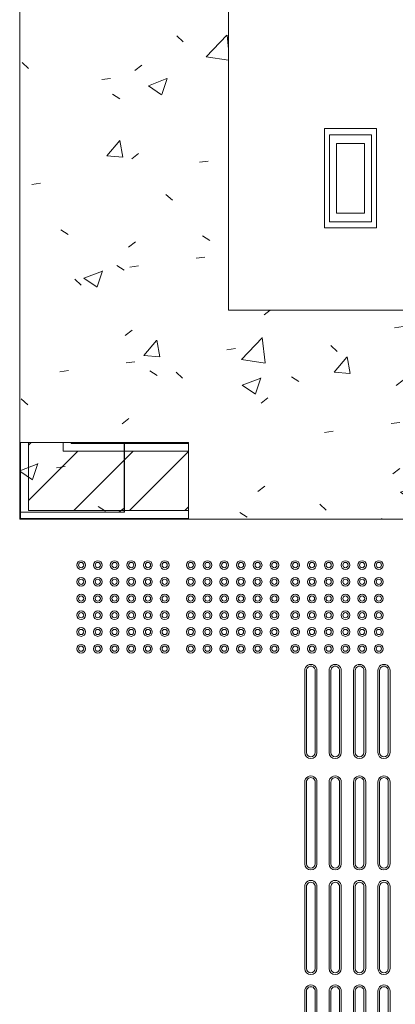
# Model space of a CAD drawing. Header units: metres. Extents: x 1.8 to 43.6, y -74.3 to -47.
# Tile 40 of 256: x 6.7 to 7.8, y -59 to -56.2. Entities that reach past the tile are written whole.
import ezdxf

# ---------------------------------------------------------------- set-up
doc = ezdxf.new("R2010")
doc.units = ezdxf.units.M
for name, color, linetype, lineweight in [('A-COLS', 7, 'Continuous', 18), ('A-FLOR', 7, 'Continuous', 18), ('A-FLOR-PATT', 7, 'Continuous', 18), ('A-GENM', 7, 'Continuous', 18), ('A-WALL', 7, 'Continuous', 18), ('A-WALL-PATT', 7, 'Continuous', 18), ('E-LITE-EQPM', 7, 'Continuous', 18), ('S-COLS', 7, 'Continuous', 18)]:
    doc.layers.add(name, color=color, linetype=linetype, lineweight=lineweight)
pattern_1 = [(50, (21.555, -62.9), (0.546555, -0.047815), [0.05715, -0.62865]), (355, (21.555, -62.9), (-0.105728, 0.573166), [0.04572, -0.50292]), (100.451, (21.601, -62.904), (0.440828, 0.525349), [0.04857, -0.53427]), (46.184, (21.555, -62.748), (0.813237, -0.12613), [0.08573, -0.94298]), (96.636, (21.623, -62.758), (0.712212, 0.742287), [0.07286, -0.80141]), (351.184, (21.555, -62.748), (0.712217, 0.742274), [0.06858, -0.75438]), (21, (21.631, -62.786), (0.454846, -0.306795), [0.05715, -0.62865]), (326, (21.631, -62.786), (0.185405, 0.55256), [0.04572, -0.50292]), (71.451, (21.669, -62.811), (0.640251, 0.245763), [0.04857, -0.53427]), (37.5, (21.555, -62.9), (0.009261, 0.2536672), [0.02515, -0.47168, 0.02515, -0.48539, -0.50482]), (37.5, (21.555, -62.9), (0.009261, 0.2536672), [-1.007, 0.02515, -0.47968]), (7.5, (21.555, -62.9), (0.200456, 0.300546), [0.02515, -0.26594, 0.02515, -0.46025, -0.1924]), (7.5, (21.555, -62.9), (0.200456, 0.300546), [-0.77648, 0.02515, -0.16726]), (327.5, (21.385, -62.9), (0.4067682, -0.0171882), [0.02515, -0.16535, 0.02515, -0.56921, -0.78867]), (327.5, (21.385, -62.9), (0.4067682, -0.0171882), [-0.78486, 0.02515, -0.76352]), (317.5, (21.309, -62.9), (0.444383, 0.0762794), [0.02515, -0.2225, 0.02515, -0.36957, -0.56007]), (317.5, (21.309, -62.9), (0.444383, 0.0762794), [-0.64237, 0.02515, -0.53492])]
pattern_2 = [(45, (21.555, -62.9), (-0.0795495, 0.0795495), [])]

# ---------------------------------------------------------------- blocks, each defined once
blk = doc.blocks.new('_ARQPWR_ACS Piso tátil de alerta - 30 cm Inox-7195133-TÉRREO _0_32m - FRIGORÍFICA')
at = {"layer": 'A-GENM', "color": 253, "true_color": 0xaaaaaa}
for centre, radius, start, end in [((-0.12, 0.12), 0.0125, 0, 180), ((-0.12, 0.12), 0.0125, 180, 360), ((-0.12, 0.12), 0.0075, 360, 180), ((-0.12, 0.12), 0.0075, 180, 360), ((-0.072, 0.12), 0.0125, 0, 180), ((-0.072, 0.12), 0.0125, 180, 360), ((-0.072, 0.12), 0.0075, 360, 180), ((-0.072, 0.12), 0.0075, 180, 360), ((-0.024, 0.12), 0.0125, 0, 180), ((-0.024, 0.12), 0.0125, 180, 360), ((-0.024, 0.12), 0.0075, 360, 180), ((-0.024, 0.12), 0.0075, 180, 360), ((0.024, 0.12), 0.0125, 0, 180), ((0.024, 0.12), 0.0125, 180, 360), ((0.024, 0.12), 0.0075, 360, 180), ((0.024, 0.12), 0.0075, 180, 360), ((0.072, 0.12), 0.0125, 0, 180), ((0.072, 0.12), 0.0125, 180, 360), ((0.072, 0.12), 0.0075, 360, 180), ((0.072, 0.12), 0.0075, 180, 360), ((0.12, 0.12), 0.0125, 0, 180), ((0.12, 0.12), 0.0125, 180, 360), ((0.12, 0.12), 0.0075, 360, 180), ((0.12, 0.12), 0.0075, 180, 360), ((-0.12, 0.072), 0.0125, 0, 180), ((-0.12, 0.072), 0.0125, 180, 360), ((-0.12, 0.072), 0.0075, 360, 180), ((-0.12, 0.072), 0.0075, 180, 360), ((-0.072, 0.072), 0.0125, 0, 180), ((-0.072, 0.072), 0.0125, 180, 360), ((-0.072, 0.072), 0.0075, 360, 180), ((-0.072, 0.072), 0.0075, 180, 360), ((-0.024, 0.072), 0.0125, 0, 180), ((-0.024, 0.072), 0.0125, 180, 360), ((-0.024, 0.072), 0.0075, 360, 180), ((-0.024, 0.072), 0.0075, 180, 360), ((0.024, 0.072), 0.0125, 0, 180), ((0.024, 0.072), 0.0125, 180, 360), ((0.024, 0.072), 0.0075, 360, 180), ((0.024, 0.072), 0.0075, 180, 360), ((0.072, 0.072), 0.0125, 0, 180), ((0.072, 0.072), 0.0125, 180, 360), ((0.072, 0.072), 0.0075, 360, 180), ((0.072, 0.072), 0.0075, 180, 360), ((0.12, 0.072), 0.0125, 0, 180), ((0.12, 0.072), 0.0125, 180, 360), ((0.12, 0.072), 0.0075, 360, 180), ((0.12, 0.072), 0.0075, 180, 360), ((-0.12, 0.024), 0.0125, 0, 180), ((-0.12, 0.024), 0.0075, 360, 180), ((-0.072, 0.024), 0.0125, 0, 180), ((-0.072, 0.024), 0.0075, 360, 180), ((-0.024, 0.024), 0.0125, 0, 180), ((-0.024, 0.024), 0.0075, 360, 180), ((0.024, 0.024), 0.0125, 0, 180), ((0.024, 0.024), 0.0075, 360, 180), ((0.072, 0.024), 0.0125, 0, 180), ((0.072, 0.024), 0.0075, 360, 180), ((0.12, 0.024), 0.0125, 0, 180), ((0.12, 0.024), 0.0075, 360, 180), ((-0.12, 0.024), 0.0125, 180, 360), ((-0.12, 0.024), 0.0075, 180, 360), ((-0.072, 0.024), 0.0125, 180, 360), ((-0.072, 0.024), 0.0075, 180, 360), ((-0.024, 0.024), 0.0125, 180, 360), ((-0.024, 0.024), 0.0075, 180, 360), ((0.024, 0.024), 0.0125, 180, 360), ((0.024, 0.024), 0.0075, 180, 360), ((0.072, 0.024), 0.0125, 180, 360), ((0.072, 0.024), 0.0075, 180, 360), ((0.12, 0.024), 0.0125, 180, 360), ((0.12, 0.024), 0.0075, 180, 360), ((-0.12, -0.024), 0.0125, 0, 180), ((-0.12, -0.024), 0.0125, 180, 360), ((-0.12, -0.024), 0.0075, 360, 180), ((-0.12, -0.024), 0.0075, 180, 360), ((-0.072, -0.024), 0.0125, 0, 180), ((-0.072, -0.024), 0.0125, 180, 360), ((-0.072, -0.024), 0.0075, 360, 180), ((-0.072, -0.024), 0.0075, 180, 360), ((-0.024, -0.024), 0.0125, 0, 180), ((-0.024, -0.024), 0.0125, 180, 360), ((-0.024, -0.024), 0.0075, 360, 180), ((-0.024, -0.024), 0.0075, 180, 360), ((0.024, -0.024), 0.0125, 0, 180), ((0.024, -0.024), 0.0125, 180, 360), ((0.024, -0.024), 0.0075, 360, 180), ((0.024, -0.024), 0.0075, 180, 360), ((0.072, -0.024), 0.0125, 0, 180), ((0.072, -0.024), 0.0125, 180, 360), ((0.072, -0.024), 0.0075, 360, 180), ((0.072, -0.024), 0.0075, 180, 360), ((0.12, -0.024), 0.0125, 0, 180), ((0.12, -0.024), 0.0125, 180, 360), ((0.12, -0.024), 0.0075, 360, 180), ((0.12, -0.024), 0.0075, 180, 360), ((-0.12, -0.072), 0.0125, 0, 180), ((-0.12, -0.072), 0.0125, 180, 360), ((-0.12, -0.072), 0.0075, 360, 180), ((-0.12, -0.072), 0.0075, 180, 360), ((-0.072, -0.072), 0.0125, 0, 180), ((-0.072, -0.072), 0.0125, 180, 360), ((-0.072, -0.072), 0.0075, 360, 180), ((-0.072, -0.072), 0.0075, 180, 360), ((-0.024, -0.072), 0.0125, 0, 180), ((-0.024, -0.072), 0.0125, 180, 360), ((-0.024, -0.072), 0.0075, 360, 180), ((-0.024, -0.072), 0.0075, 180, 360), ((0.024, -0.072), 0.0125, 0, 180), ((0.024, -0.072), 0.0125, 180, 360), ((0.024, -0.072), 0.0075, 360, 180), ((0.024, -0.072), 0.0075, 180, 360), ((0.072, -0.072), 0.0125, 0, 180), ((0.072, -0.072), 0.0125, 180, 360), ((0.072, -0.072), 0.0075, 360, 180), ((0.072, -0.072), 0.0075, 180, 360), ((0.12, -0.072), 0.0125, 0, 180), ((0.12, -0.072), 0.0125, 180, 360), ((0.12, -0.072), 0.0075, 360, 180), ((0.12, -0.072), 0.0075, 180, 360), ((-0.12, -0.12), 0.0125, 0, 180), ((-0.12, -0.12), 0.0075, 360, 180), ((-0.072, -0.12), 0.0125, 0, 180), ((-0.072, -0.12), 0.0075, 360, 180), ((-0.024, -0.12), 0.0125, 0, 180), ((-0.024, -0.12), 0.0075, 360, 180), ((0.024, -0.12), 0.0125, 0, 180), ((0.024, -0.12), 0.0075, 360, 180), ((0.072, -0.12), 0.0125, 0, 180), ((0.072, -0.12), 0.0075, 360, 180), ((0.12, -0.12), 0.0125, 0, 180), ((0.12, -0.12), 0.0075, 360, 180), ((-0.12, -0.12), 0.0125, 180, 360), ((-0.12, -0.12), 0.0075, 180, 360), ((-0.072, -0.12), 0.0125, 180, 360), ((-0.072, -0.12), 0.0075, 180, 360), ((-0.024, -0.12), 0.0125, 180, 360), ((-0.024, -0.12), 0.0075, 180, 360), ((0.024, -0.12), 0.0125, 180, 360), ((0.024, -0.12), 0.0075, 180, 360), ((0.072, -0.12), 0.0125, 180, 360), ((0.072, -0.12), 0.0075, 180, 360), ((0.12, -0.12), 0.0125, 180, 360), ((0.12, -0.12), 0.0075, 180, 360)]:
    blk.add_arc(centre, radius, start, end, dxfattribs=at)
blk = doc.blocks.new('_ARQPWR_ACS Piso tátil direcional - 30 cm Inox-7195131-TÉRREO _0_32m - FRIGORÍFICA')
at = {"layer": 'A-GENM', "color": 253, "true_color": 0xaaaaaa}
for p, q in [((-0.1175, 0.1225), (0.1175, 0.1225)), ((0.1175, 0.1175), (-0.1175, 0.1175)), ((-0.1175, 0.0925), (0.1175, 0.0925)), ((0.1175, 0.0875), (-0.1175, 0.0875)), ((-0.1175, 0.0525), (0.1175, 0.0525)), ((0.1175, 0.0475), (-0.1175, 0.0475)), ((-0.1175, 0.0225), (0.1175, 0.0225)), ((0.1175, 0.0175), (-0.1175, 0.0175)), ((-0.1175, -0.0175), (0.1175, -0.0175)), ((0.1175, -0.0225), (-0.1175, -0.0225)), ((-0.1175, -0.0475), (0.1175, -0.0475)), ((0.1175, -0.0525), (-0.1175, -0.0525)), ((-0.1175, -0.0875), (0.1175, -0.0875)), ((0.1175, -0.0925), (-0.1175, -0.0925)), ((-0.1175, -0.1175), (0.1175, -0.1175)), ((0.1175, -0.1225), (-0.1175, -0.1225))]:
    blk.add_line(p, q, dxfattribs=at)
for centre, radius, start, end in [((-0.1175, 0.105), 0.0175, 90, 270), ((-0.1175, 0.105), 0.0125, 90, 270), ((0.1175, 0.105), 0.0175, 270, 90), ((0.1175, 0.105), 0.0125, 270, 90), ((-0.1175, 0.035), 0.0175, 90, 270), ((-0.1175, 0.035), 0.0125, 90, 270), ((0.1175, 0.035), 0.0175, 270, 90), ((0.1175, 0.035), 0.0125, 270, 90), ((-0.1175, -0.035), 0.0175, 90, 270), ((-0.1175, -0.035), 0.0125, 90, 270), ((0.1175, -0.035), 0.0175, 270, 90), ((0.1175, -0.035), 0.0125, 270, 90), ((-0.1175, -0.105), 0.0175, 90, 270), ((-0.1175, -0.105), 0.0125, 90, 270), ((0.1175, -0.105), 0.0175, 270, 90), ((0.1175, -0.105), 0.0125, 270, 90)]:
    blk.add_arc(centre, radius, start, end, dxfattribs=at)
blk = doc.blocks.new('Light_-_LED_Recessed_fixture_-_Double_19510 - Light_-_LED_Recessed_fixture_-_Double_19510-V210-TÉRREO _0_32m - FRIGORÍFICA')
at = {"layer": 'E-LITE-EQPM', "color": 253, "true_color": 0xaaaaaa}
for p, q in [((-0.1425, 0.075), (-0.1425, -0.075)), ((0.1425, 0.075), (-0.1425, 0.075)), ((-0.1425, 0.075), (-0.1425, -0.075)), ((0.1425, 0.075), (-0.1425, 0.075)), ((0.125, 0.06), (-0.125, 0.06)), ((-0.125, 0.06), (-0.125, -0.06)), ((0.125, 0.06), (-0.125, 0.06)), ((-0.125, 0.06), (-0.125, -0.06)), ((0.125, -0.06), (0.125, 0.06)), ((0.125, -0.06), (0.125, 0.06)), ((0.1425, -0.075), (0.1425, 0.075)), ((0.1425, -0.075), (0.1425, 0.075)), ((0.1, 0.04), (-0.1, 0.04)), ((-0.1, 0.04), (-0.1, -0.04)), ((0.1, 0.04), (-0.1, 0.04)), ((-0.1, 0.04), (-0.1, -0.04)), ((0.1, -0.04), (0.1, 0.04)), ((0.1, -0.04), (0.1, 0.04)), ((-0.1, -0.04), (0.1, -0.04)), ((-0.1, -0.04), (0.1, -0.04)), ((-0.1425, -0.075), (0.1425, -0.075)), ((-0.1425, -0.075), (0.1425, -0.075)), ((-0.125, -0.06), (0.125, -0.06)), ((-0.125, -0.06), (0.125, -0.06))]:
    blk.add_line(p, q, dxfattribs=at)
blk = doc.blocks.new('4 GRE - ESCOLA DE CINEMA E AUDIOVISUAL CINE REX R07_rvt-1-TÉRREO _0_32m - FRIGORÍFICA')
at = {"layer": 'A-FLOR-PATT', "true_color": 0xdcdcdc}
h = blk.add_hatch(dxfattribs=at)
h.set_pattern_fill('FP_9', color=254, style=0, pattern_type=2)
h.set_pattern_definition(pattern_1)
h.paths.add_polyline_path([(10.0673, -57.5884), (10.4143, -57.5884), (10.4143, -56.7526), (10.3448, -56.7526), (10.3448, -56.4676), (10.4143, -56.4676), (10.4143, -55.9915), (9.8143, -55.9915), (9.8143, -56.9884), (7.2893, -56.9884), (7.2893, -55.3415), (8.609, -55.3415), (8.609, -54.8415), (6.9906, -54.8416), (6.9906, -55.0416), (6.6893, -55.0416), (6.6893, -57.3684), (7.174, -57.3684), (7.174, -57.5884), (9.9002, -57.5884)])
at = {"layer": 'A-WALL-PATT', "true_color": 0xd4d4d4}
h = blk.add_hatch(dxfattribs=at)
h.set_pattern_fill('FP_10', color=254, style=0, pattern_type=2)
h.set_pattern_definition(pattern_2)
h.paths.add_polyline_path([(6.8143, -57.5634), (6.8143, -57.3684), (6.7143, -57.3684), (6.7143, -57.5634)])
h.paths.add_polyline_path([(6.8143, -54.8415), (6.8143, -54.8165), (6.7143, -54.8165), (6.7143, -54.8415)])
h = blk.add_hatch(dxfattribs=at)
h.set_pattern_fill('FP_9', color=254, style=0, pattern_type=2)
h.set_pattern_definition(pattern_1)
h.paths.add_polyline_path([(6.6918, -57.5884), (6.6918, -57.3684), (6.6893, -57.3684), (6.6893, -57.5884)])
h = blk.add_hatch(dxfattribs=at)
h.set_pattern_fill('FP_10', color=254, style=0, pattern_type=2)
h.set_pattern_definition(pattern_2)
h.paths.add_polyline_path([(11.4673, -57.5634), (11.4673, -57.3934), (11.2198, -57.3934), (11.2198, -57.5634), (11.2365, -57.5634)])
h.paths.add_polyline_path([(7.174, -57.5634), (7.174, -57.3934), (6.8143, -57.3934), (6.8143, -57.5634), (6.8936, -57.5634)])
at = {"layer": 'S-COLS', "true_color": 0xaaaaaa}
h = blk.add_hatch(dxfattribs=at)
h.set_pattern_fill('FP_9', color=253, style=0, pattern_type=2)
h.set_pattern_definition(pattern_1)
h.paths.add_polyline_path([(6.6893, -57.5684), (6.9893, -57.5684), (6.9893, -57.3684), (6.6893, -57.3684)])
at = {"layer": 'A-FLOR', "color": 253, "true_color": 0xaaaaaa}
for p, q in [((6.6893, -55.0416), (6.6893, -57.3684)), ((7.2893, -56.9884), (7.2893, -55.3415)), ((9.8143, -56.9884), (7.2893, -56.9884)), ((7.174, -57.5884), (10.4143, -57.5884))]:
    blk.add_line(p, q, dxfattribs=at)
at = {"layer": 'A-WALL', "color": 253, "true_color": 0xaaaaaa}
for p, q in [((6.6893, -57.3684), (6.6893, -57.5884)), ((6.8393, -57.3684), (6.6893, -57.3684)), ((6.6918, -57.5859), (6.6918, -57.3684)), ((6.7143, -57.5634), (6.7143, -57.3684)), ((6.8143, -57.3934), (6.8143, -57.3684)), ((6.8368, -57.3709), (6.8368, -57.3684)), ((6.8393, -57.3709), (6.8368, -57.3709)), ((7.174, -57.3684), (6.8393, -57.3684)), ((6.8393, -57.3684), (6.8393, -57.3709)), ((7.174, -57.3709), (6.8393, -57.3709)), ((7.174, -57.5884), (7.174, -57.3684)), ((6.8368, -57.3934), (6.8143, -57.3934)), ((6.8393, -57.3934), (6.8368, -57.3934)), ((7.174, -57.3934), (6.8393, -57.3934)), ((6.8143, -57.5634), (6.7143, -57.5634)), ((6.8393, -57.5634), (6.8143, -57.5634)), ((7.174, -57.5634), (6.8393, -57.5634)), ((6.6893, -57.5884), (6.6918, -57.5884)), ((6.7143, -57.5859), (6.6918, -57.5859)), ((6.6918, -57.5884), (6.8393, -57.5884)), ((6.8393, -57.5859), (6.7143, -57.5859)), ((7.174, -57.5859), (6.8393, -57.5859)), ((6.8393, -57.5884), (7.174, -57.5884))]:
    blk.add_line(p, q, dxfattribs=at)
at = {"layer": 'S-COLS', "color": 253, "true_color": 0xaaaaaa}
for p, q in [((6.9893, -57.3684), (6.6893, -57.3684)), ((6.6893, -57.3684), (6.6893, -57.5684)), ((6.9893, -57.5684), (6.9893, -57.3684)), ((6.6893, -57.5684), (6.9893, -57.5684))]:
    blk.add_line(p, q, dxfattribs=at)
at = {"layer": 'A-GENM', "color": 253, "lineweight": 18, "true_color": 0xaaaaaa}
for p in [(6.9857, -57.84), (7.3007, -57.84), (7.6007, -57.84)]:
    blk.add_blockref('_ARQPWR_ACS Piso tátil de alerta - 30 cm Inox-7195133-TÉRREO _0_32m - FRIGORÍFICA', p, dxfattribs=at)
at = {"layer": 'A-GENM', "color": 253, "lineweight": 18, "true_color": 0xaaaaaa, "rotation": 269.9999999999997}
for p in [(7.6304, -58.14), (7.6304, -58.46), (7.6304, -58.76), (7.6304, -59.06)]:
    blk.add_blockref('_ARQPWR_ACS Piso tátil direcional - 30 cm Inox-7195131-TÉRREO _0_32m - FRIGORÍFICA', p, dxfattribs=at)
at = {"layer": 'E-LITE-EQPM', "color": 253, "lineweight": 18, "true_color": 0xaaaaaa, "rotation": 89.99999999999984}
blk.add_blockref('Light_-_LED_Recessed_fixture_-_Double_19510 - Light_-_LED_Recessed_fixture_-_Double_19510-V210-TÉRREO _0_32m - FRIGORÍFICA', (7.6393, -56.6101), dxfattribs=at)
blk = doc.blocks.new('Family - P22-299158-TÉRREO _0_32m - FRIGORÍFICA')
at = {"layer": 'S-COLS', "color": 253, "true_color": 0xaaaaaa}
for p, q in [((0.15, 0.1), (-0.15, 0.1)), ((-0.15, 0.1), (-0.15, -0.1)), ((0.15, -0.1), (0.15, 0.1)), ((-0.15, -0.1), (0.15, -0.1))]:
    blk.add_line(p, q, dxfattribs=at)
blk = doc.blocks.new('Family - P22-301294-TÉRREO _0_32m - FRIGORÍFICA')
at = {"layer": 'S-COLS', "color": 253, "true_color": 0xaaaaaa}
for p, q in [((0.15, 0.1), (-0.15, 0.1)), ((-0.15, 0.1), (-0.15, -0.1)), ((0.15, -0.1), (0.15, 0.1)), ((-0.15, -0.1), (0.15, -0.1))]:
    blk.add_line(p, q, dxfattribs=at)
blk = doc.blocks.new('ESTRUTURAL CINE REX _011_IFC-1-TÉRREO _0_32m - FRIGORÍFICA')
at = {"layer": 'A-COLS', "color": 253, "lineweight": 18, "true_color": 0xaaaaaa}
blk.add_blockref('Family - P22-301294-TÉRREO _0_32m - FRIGORÍFICA', (6.8406, -57.4684), dxfattribs=at)
at = {"layer": 'S-COLS', "color": 253, "lineweight": 18, "true_color": 0xaaaaaa}
blk.add_blockref('Family - P22-299158-TÉRREO _0_32m - FRIGORÍFICA', (6.8406, -57.4684), dxfattribs=at)

msp = doc.modelspace()

# ---------------------------------------------------------------- block references
at = {"lineweight": 5}
for name in ['4 GRE - ESCOLA DE CINEMA E AUDIOVISUAL CINE REX R07_rvt-1-TÉRREO _0_32m - FRIGORÍFICA', 'ESTRUTURAL CINE REX _011_IFC-1-TÉRREO _0_32m - FRIGORÍFICA']:
    msp.add_blockref(name, (0, 0), dxfattribs=at)

doc.saveas('drawing.dxf')
